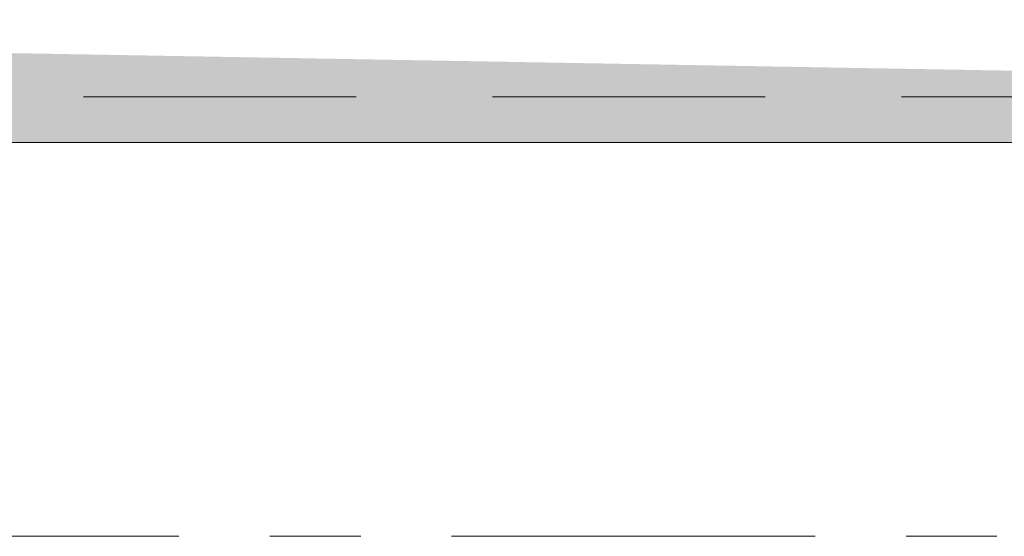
# Model space of a CAD drawing. Header units: centimetres. Extents: x -2424 to 2319, y 5 to 3760.
# Tile 113 of 117: x 1291 to 1634, y 3053 to 3234. Entities that reach past the tile are written whole.
import ezdxf

# ---------------------------------------------------------------- set-up
doc = ezdxf.new("R2010")
doc.units = ezdxf.units.CM
doc.linetypes.add('Długa kreska', pattern=[142.875, 95.25, -47.625])
doc.linetypes.add('Oś', pattern=[222.25, 127, -31.75, 31.75, -31.75])
for name, color, linetype, lineweight in [('A-DETL', 90, 'Continuous', 9), ('A-DETL-GENF', 92, 'Continuous', 9), ('A-WALL', 113, 'Continuous', 13), ('S-GRID', 1, 'Continuous', 13)]:
    doc.layers.add(name, color=color, linetype=linetype, lineweight=lineweight)
doc.layers.add('A-WALL-PATT', color=111, linetype='Continuous', lineweight=13, plot=False)

msp = doc.modelspace()

# ---------------------------------------------------------------- linework, layer by layer
at = {"layer": 'A-DETL', "color": 251, "linetype": 'Długa kreska', "lineweight": 9}
msp.add_line((598.38, 3206.83), (1658.38, 3206.83), dxfattribs=at)
at = {"layer": 'A-DETL-GENF', "color": 251, "linetype": 'Continuous', "lineweight": 9, "extrusion": (0, 0, -1)}
msp.add_solid([(-622.03, 3233.71), (-1261.72, 3215.83), (-1641.38, 3215.83)], dxfattribs=at)
at = {"layer": 'A-WALL', "color": 251, "lineweight": 9}
msp.add_line((1234.38, 3190.83), (1657.38, 3190.83), dxfattribs=at)
at = {"layer": 'A-WALL-PATT', "color": 251, "linetype": 'Continuous', "lineweight": 9, "extrusion": (0, 0, -1)}
for points in [[(-1221.88, 3215.83), (-1234.38, 3190.83), (-1669.38, 3215.83)], [(-1669.38, 3215.83), (-1234.38, 3190.83), (-1669.38, 3190.83)]]:
    msp.add_solid(points, dxfattribs=at)
at = {"layer": 'S-GRID', "color": 251, "linetype": 'Oś', "lineweight": 9}
msp.add_line((-1225.62, 3053.33), (1897.1, 3053.33), dxfattribs=at)

doc.saveas('drawing.dxf')
